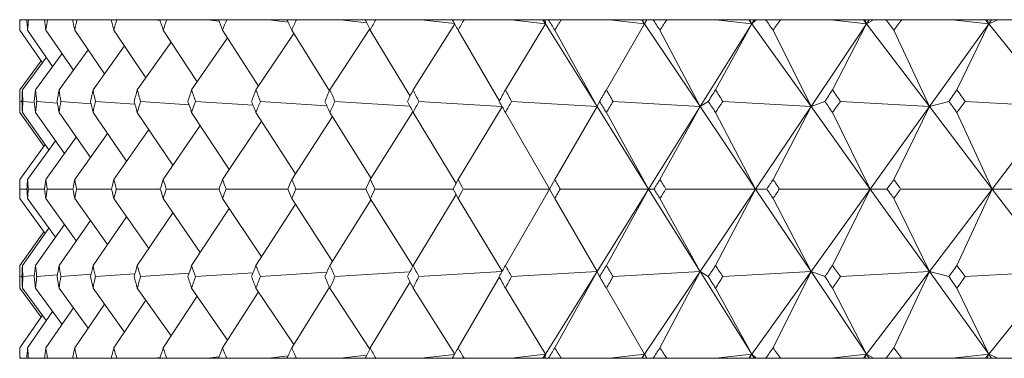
# Model space of a CAD drawing. Header units: inches. Extents: x 1.3 to 18.3, y 1.5 to 16.3.
# Tile 30 of 36: x 16.318 to 16.682, y 11.282 to 11.407. Entities that reach past the tile are written whole.
import ezdxf

# ---------------------------------------------------------------- set-up
doc = ezdxf.new("R2010")
doc.units = ezdxf.units.IN
doc.header["$MEASUREMENT"] = 0

msp = doc.modelspace()

# ---------------------------------------------------------------- linework, layer by layer
at = {"color": 7, "linetype": 'Continuous', "lineweight": 15}
for p, q in [((16.31823, 11.40742), (16.31811, 11.40742)), ((16.31823, 11.40742), (16.32073, 11.40742)), ((16.32135, 11.40742), (16.32073, 11.40742)), ((16.32135, 11.40742), (16.32725, 11.40742)), ((16.32837, 11.40742), (16.32725, 11.40742)), ((16.32837, 11.40742), (16.33764, 11.40742)), ((16.33926, 11.40742), (16.33764, 11.40742)), ((16.33926, 11.40742), (16.35186, 11.40742)), ((16.35397, 11.40742), (16.35186, 11.40742)), ((16.35397, 11.40742), (16.36813, 11.40742)), ((16.36994, 11.40718), (16.36813, 11.40742)), ((16.36813, 11.40742), (16.36986, 11.40742)), ((16.37244, 11.40742), (16.36986, 11.40742)), ((16.37244, 11.40742), (16.38736, 11.40742)), ((16.39179, 11.40684), (16.38736, 11.40742)), ((16.38736, 11.40742), (16.39155, 11.40742)), ((16.39461, 11.40742), (16.39155, 11.40742)), ((16.39461, 11.40742), (16.41022, 11.40742)), ((16.41728, 11.40653), (16.41022, 11.40742)), ((16.41022, 11.40742), (16.41687, 11.40742)), ((16.42038, 11.40742), (16.41687, 11.40742)), ((16.42038, 11.40742), (16.43662, 11.40742)), ((16.44631, 11.40624), (16.43662, 11.40742)), ((16.43662, 11.40742), (16.4457, 11.40742)), ((16.44966, 11.40742), (16.4457, 11.40742)), ((16.44966, 11.40742), (16.46647, 11.40742)), ((16.46348, 11.38157), (16.47884, 11.40585)), ((16.47877, 11.40597), (16.46647, 11.40742)), ((16.46647, 11.40742), (16.47793, 11.40742)), ((16.48232, 11.40742), (16.47793, 11.40742)), ((16.48232, 11.40742), (16.49963, 11.40742)), ((16.49758, 11.38157), (16.51238, 11.40595)), ((16.51238, 11.40595), (16.49963, 11.40742)), ((16.49963, 11.40742), (16.51146, 11.40742)), ((16.51146, 11.40742), (16.51238, 11.40595)), ((16.51146, 11.40742), (16.51156, 11.40742)), ((16.51156, 11.40742), (16.51238, 11.40595)), ((16.51156, 11.40742), (16.51233, 11.40742)), ((16.51238, 11.40595), (16.51233, 11.40742)), ((16.51233, 11.40742), (16.51344, 11.40742)), ((16.51238, 11.40595), (16.53146, 11.37541)), ((16.51824, 11.40742), (16.51344, 11.40742)), ((16.51824, 11.40742), (16.53599, 11.40742)), ((16.53488, 11.38157), (16.549, 11.40595)), ((16.549, 11.40595), (16.53599, 11.40742)), ((16.53599, 11.40742), (16.54801, 11.40742)), ((16.54801, 11.40742), (16.549, 11.40595)), ((16.54801, 11.40742), (16.54822, 11.40742)), ((16.54822, 11.40742), (16.549, 11.40595)), ((16.54822, 11.40742), (16.5498, 11.40742)), ((16.549, 11.40595), (16.5498, 11.40742)), ((16.549, 11.40595), (16.56953, 11.37541)), ((16.5498, 11.40742), (16.55209, 11.40742)), ((16.55728, 11.40742), (16.55209, 11.40742)), ((16.55728, 11.40742), (16.57539, 11.40742)), ((16.58861, 11.40595), (16.56953, 11.37541)), ((16.57523, 11.38157), (16.58861, 11.40595)), ((16.58861, 11.40595), (16.57539, 11.40742)), ((16.57539, 11.40742), (16.58755, 11.40742)), ((16.58755, 11.40742), (16.58861, 11.40595)), ((16.58755, 11.40742), (16.58787, 11.40742)), ((16.58787, 11.40742), (16.58861, 11.40595)), ((16.58787, 11.40742), (16.58953, 11.40742)), ((16.58861, 11.40595), (16.59026, 11.40742)), ((16.58953, 11.40742), (16.58861, 11.40595)), ((16.58861, 11.40595), (16.61053, 11.37541)), ((16.58953, 11.40742), (16.59026, 11.40742)), ((16.59026, 11.40742), (16.59372, 11.40742)), ((16.59928, 11.40742), (16.59372, 11.40742)), ((16.59928, 11.40742), (16.61768, 11.40742)), ((16.63106, 11.40595), (16.61053, 11.37541)), ((16.63106, 11.40595), (16.61768, 11.40742)), ((16.61768, 11.40742), (16.62994, 11.40742)), ((16.61847, 11.38157), (16.63106, 11.40595)), ((16.62994, 11.40742), (16.63106, 11.40595)), ((16.62994, 11.40742), (16.63037, 11.40742)), ((16.63037, 11.40742), (16.63106, 11.40595)), ((16.63037, 11.40742), (16.63205, 11.40742)), ((16.63106, 11.40595), (16.63355, 11.40742)), ((16.63205, 11.40742), (16.63106, 11.40595)), ((16.63106, 11.40595), (16.65427, 11.37541)), ((16.63205, 11.40742), (16.63355, 11.40742)), ((16.63355, 11.40742), (16.63817, 11.40742)), ((16.64408, 11.40742), (16.63817, 11.40742)), ((16.64408, 11.40742), (16.6627, 11.40742)), ((16.67619, 11.40595), (16.65427, 11.37541)), ((16.67619, 11.40595), (16.6627, 11.40742)), ((16.6627, 11.40742), (16.67501, 11.40742)), ((16.66443, 11.38157), (16.67619, 11.40595)), ((16.67501, 11.40742), (16.67619, 11.40595)), ((16.67501, 11.40742), (16.67554, 11.40742)), ((16.67554, 11.40742), (16.67619, 11.40595)), ((16.67554, 11.40742), (16.67724, 11.40742)), ((16.67619, 11.40595), (16.6795, 11.40742)), ((16.67724, 11.40742), (16.67619, 11.40595)), ((16.67619, 11.40595), (16.7006, 11.37541)), ((16.67724, 11.40742), (16.6795, 11.40742)), ((16.6795, 11.40742), (16.68526, 11.40742)), ((16.31816, 11.40362), (16.32651, 11.39155)), ((16.32103, 11.40362), (16.33029, 11.3902)), ((16.3278, 11.40362), (16.33794, 11.38882)), ((16.33844, 11.40362), (16.34942, 11.38742)), ((16.35291, 11.40362), (16.36468, 11.38598)), ((16.37114, 11.40362), (16.38367, 11.38448)), ((16.39307, 11.40362), (16.40631, 11.38292)), ((16.4054, 11.38157), (16.41943, 11.40231)), ((16.41862, 11.40362), (16.43255, 11.3812)), ((16.43271, 11.38157), (16.44745, 11.40404)), ((16.44767, 11.40362), (16.46235, 11.37921)), ((16.48012, 11.40362), (16.49534, 11.37732)), ((16.51584, 11.40362), (16.53146, 11.37541)), ((16.55468, 11.40362), (16.56953, 11.37541)), ((16.5965, 11.40362), (16.61053, 11.37541)), ((16.64112, 11.40362), (16.65427, 11.37541)), ((16.36156, 11.38157), (16.37405, 11.39918)), ((16.38165, 11.38157), (16.39493, 11.40071)), ((16.33264, 11.38157), (16.3434, 11.3963)), ((16.3452, 11.38157), (16.35685, 11.39772)), ((16.32606, 11.39219), (16.31819, 11.38157)), ((16.31911, 11.38157), (16.32798, 11.39355)), ((16.32393, 11.38157), (16.33377, 11.39491)), ((16.31893, 11.37714), (16.31813, 11.37721)), ((16.32354, 11.37685), (16.3193, 11.37721)), ((16.33207, 11.3766), (16.32438, 11.37721)), ((16.34446, 11.37638), (16.33334, 11.37721)), ((16.36069, 11.37619), (16.34614, 11.37721)), ((16.38067, 11.37601), (16.36274, 11.37721)), ((16.40432, 11.37585), (16.38307, 11.37721)), ((16.43155, 11.37569), (16.40706, 11.37721)), ((16.46226, 11.37555), (16.4346, 11.37721)), ((16.49631, 11.37542), (16.46558, 11.37721)), ((16.53146, 11.37541), (16.49989, 11.37721)), ((16.53146, 11.37541), (16.53237, 11.37721)), ((16.56953, 11.37541), (16.53739, 11.37721)), ((16.56953, 11.37541), (16.57253, 11.37721)), ((16.61053, 11.37541), (16.57793, 11.37721)), ((16.61053, 11.37541), (16.61559, 11.37721)), ((16.65427, 11.37541), (16.62135, 11.37721)), ((16.65427, 11.37541), (16.66138, 11.37721)), ((16.7006, 11.37541), (16.66749, 11.37721)), ((16.32703, 11.3607), (16.31819, 11.37321)), ((16.3289, 11.35934), (16.31911, 11.37321)), ((16.33464, 11.35797), (16.32393, 11.37321)), ((16.34422, 11.35659), (16.33264, 11.37321)), ((16.35761, 11.35516), (16.3452, 11.37321)), ((16.37475, 11.3537), (16.36156, 11.37321)), ((16.39557, 11.35217), (16.38165, 11.37321)), ((16.42, 11.35056), (16.4054, 11.37321)), ((16.44794, 11.34885), (16.43271, 11.37321)), ((16.44767, 11.34843), (16.46338, 11.37341)), ((16.47933, 11.34693), (16.46348, 11.37321)), ((16.48012, 11.34843), (16.49638, 11.3753)), ((16.51389, 11.34504), (16.49758, 11.37321)), ((16.51584, 11.34843), (16.53146, 11.37541)), ((16.53146, 11.37541), (16.5505, 11.34492)), ((16.5505, 11.34492), (16.53488, 11.37321)), ((16.56953, 11.37541), (16.5505, 11.34492)), ((16.55468, 11.34843), (16.56953, 11.37541)), ((16.56953, 11.37541), (16.59003, 11.34492)), ((16.59003, 11.34492), (16.57523, 11.37321)), ((16.61053, 11.37541), (16.59003, 11.34492)), ((16.5965, 11.34843), (16.61053, 11.37541)), ((16.61053, 11.37541), (16.6324, 11.34492)), ((16.6324, 11.34492), (16.61847, 11.37321)), ((16.65427, 11.37541), (16.6324, 11.34492)), ((16.64112, 11.34843), (16.65427, 11.37541)), ((16.65427, 11.37541), (16.67743, 11.34492)), ((16.67743, 11.34492), (16.66443, 11.37321)), ((16.7006, 11.37541), (16.67743, 11.34492)), ((16.39307, 11.34843), (16.40748, 11.36998)), ((16.41862, 11.34843), (16.4337, 11.37163)), ((16.35291, 11.34843), (16.36581, 11.36692)), ((16.37114, 11.34843), (16.38483, 11.36841)), ((16.32103, 11.34843), (16.33132, 11.36269)), ((16.3278, 11.34843), (16.33901, 11.36407)), ((16.33844, 11.34843), (16.35052, 11.36547)), ((16.31816, 11.34843), (16.3275, 11.36133)), ((16.51584, 11.34843), (16.51382, 11.34492)), ((16.32078, 11.34492), (16.31821, 11.34492)), ((16.32734, 11.34492), (16.3213, 11.34492)), ((16.33777, 11.34492), (16.32828, 11.34492)), ((16.35203, 11.34492), (16.33913, 11.34492)), ((16.37006, 11.34492), (16.3538, 11.34492)), ((16.3918, 11.34492), (16.37223, 11.34492)), ((16.41715, 11.34492), (16.39436, 11.34492)), ((16.44601, 11.34492), (16.4201, 11.34492)), ((16.47828, 11.34492), (16.44934, 11.34492)), ((16.51382, 11.34492), (16.48197, 11.34492)), ((16.51389, 11.34481), (16.49758, 11.31664)), ((16.51382, 11.34492), (16.51584, 11.34142)), ((16.5505, 11.34492), (16.51786, 11.34492)), ((16.53146, 11.31444), (16.5505, 11.34492)), ((16.5505, 11.34492), (16.53488, 11.31664)), ((16.56953, 11.31444), (16.5505, 11.34492)), ((16.5505, 11.34492), (16.5525, 11.34492)), ((16.59003, 11.34492), (16.55687, 11.34492)), ((16.56953, 11.31444), (16.59003, 11.34492)), ((16.59003, 11.34492), (16.57523, 11.31664)), ((16.61053, 11.31444), (16.59003, 11.34492)), ((16.59003, 11.34492), (16.59416, 11.34492)), ((16.6324, 11.34492), (16.59884, 11.34492)), ((16.61053, 11.31444), (16.6324, 11.34492)), ((16.6324, 11.34492), (16.61847, 11.31664)), ((16.65427, 11.31444), (16.6324, 11.34492)), ((16.6324, 11.34492), (16.63864, 11.34492)), ((16.67743, 11.34492), (16.64361, 11.34492)), ((16.65427, 11.31444), (16.67743, 11.34492)), ((16.67743, 11.34492), (16.66443, 11.31664)), ((16.7006, 11.31444), (16.67743, 11.34492)), ((16.67743, 11.34492), (16.68576, 11.34492)), ((16.3275, 11.32852), (16.31816, 11.34142)), ((16.33132, 11.32716), (16.32103, 11.34142)), ((16.33901, 11.32578), (16.3278, 11.34142)), ((16.35052, 11.32438), (16.33844, 11.34142)), ((16.36581, 11.32293), (16.35291, 11.34142)), ((16.38483, 11.32144), (16.37114, 11.34142)), ((16.40748, 11.31987), (16.39307, 11.34142)), ((16.4337, 11.31822), (16.41862, 11.34142)), ((16.44794, 11.341), (16.43271, 11.31664)), ((16.46338, 11.31644), (16.44767, 11.34142)), ((16.47933, 11.34292), (16.46348, 11.31664)), ((16.49638, 11.31455), (16.48012, 11.34142)), ((16.53146, 11.31444), (16.51584, 11.34142)), ((16.56953, 11.31444), (16.55468, 11.34142)), ((16.61053, 11.31444), (16.5965, 11.34142)), ((16.65427, 11.31444), (16.64112, 11.34142)), ((16.39557, 11.33768), (16.38165, 11.31664)), ((16.42, 11.33929), (16.4054, 11.31664)), ((16.34422, 11.33326), (16.33264, 11.31664)), ((16.35761, 11.33469), (16.3452, 11.31664)), ((16.37475, 11.33615), (16.36156, 11.31664)), ((16.3289, 11.33051), (16.31911, 11.31664)), ((16.33464, 11.33188), (16.32393, 11.31664)), ((16.32703, 11.32915), (16.31819, 11.31664)), ((16.31813, 11.31264), (16.31893, 11.31271)), ((16.3193, 11.31264), (16.32354, 11.313)), ((16.32438, 11.31264), (16.33207, 11.31325)), ((16.33334, 11.31264), (16.34446, 11.31347)), ((16.34614, 11.31264), (16.36069, 11.31366)), ((16.36274, 11.31264), (16.38067, 11.31384)), ((16.38307, 11.31264), (16.40432, 11.314)), ((16.40706, 11.31264), (16.43155, 11.31416)), ((16.4346, 11.31264), (16.46226, 11.3143)), ((16.46558, 11.31264), (16.49631, 11.31443)), ((16.49534, 11.31253), (16.48012, 11.28623)), ((16.49989, 11.31264), (16.53146, 11.31444)), ((16.51238, 11.2839), (16.53146, 11.31444)), ((16.53146, 11.31444), (16.51584, 11.28623)), ((16.53237, 11.31264), (16.53146, 11.31444)), ((16.53739, 11.31264), (16.56953, 11.31444)), ((16.549, 11.2839), (16.56953, 11.31444)), ((16.56953, 11.31444), (16.55468, 11.28623)), ((16.57253, 11.31264), (16.56953, 11.31444)), ((16.58861, 11.2839), (16.56953, 11.31444)), ((16.57793, 11.31264), (16.61053, 11.31444)), ((16.58861, 11.2839), (16.61053, 11.31444)), ((16.61053, 11.31444), (16.5965, 11.28623)), ((16.61559, 11.31264), (16.61053, 11.31444)), ((16.63106, 11.2839), (16.61053, 11.31444)), ((16.62135, 11.31264), (16.65427, 11.31444)), ((16.63106, 11.2839), (16.65427, 11.31444)), ((16.65427, 11.31444), (16.64112, 11.28623)), ((16.66138, 11.31264), (16.65427, 11.31444)), ((16.67619, 11.2839), (16.65427, 11.31444)), ((16.66749, 11.31264), (16.7006, 11.31444)), ((16.67619, 11.2839), (16.7006, 11.31444)), ((16.31819, 11.30828), (16.32606, 11.29766)), ((16.32798, 11.2963), (16.31911, 11.30828)), ((16.33377, 11.29494), (16.32393, 11.30828)), ((16.3434, 11.29355), (16.33264, 11.30828)), ((16.35685, 11.29213), (16.3452, 11.30828)), ((16.37405, 11.29067), (16.36156, 11.30828)), ((16.39493, 11.28914), (16.38165, 11.30828)), ((16.41943, 11.28754), (16.4054, 11.30828)), ((16.43255, 11.30865), (16.41862, 11.28623)), ((16.44745, 11.28581), (16.43271, 11.30828)), ((16.46235, 11.31064), (16.44767, 11.28623)), ((16.47884, 11.284), (16.46348, 11.30828)), ((16.51238, 11.2839), (16.49758, 11.30828)), ((16.549, 11.2839), (16.53488, 11.30828)), ((16.58861, 11.2839), (16.57523, 11.30828)), ((16.63106, 11.2839), (16.61847, 11.30828)), ((16.67619, 11.2839), (16.66443, 11.30828)), ((16.38367, 11.30537), (16.37114, 11.28623)), ((16.40631, 11.30693), (16.39307, 11.28623)), ((16.33794, 11.30103), (16.3278, 11.28623)), ((16.34942, 11.30243), (16.33844, 11.28623)), ((16.36468, 11.30387), (16.35291, 11.28623)), ((16.32651, 11.2983), (16.31816, 11.28623)), ((16.33029, 11.29965), (16.32103, 11.28623)), ((16.31823, 11.28242), (16.31811, 11.28242)), ((16.31823, 11.28242), (16.32073, 11.28242)), ((16.32135, 11.28242), (16.32073, 11.28242)), ((16.32135, 11.28242), (16.32725, 11.28242)), ((16.32837, 11.28242), (16.32725, 11.28242)), ((16.32837, 11.28242), (16.33764, 11.28242)), ((16.33926, 11.28242), (16.33764, 11.28242)), ((16.33926, 11.28242), (16.35186, 11.28242)), ((16.35397, 11.28242), (16.35186, 11.28242)), ((16.35397, 11.28242), (16.36813, 11.28242)), ((16.36813, 11.28242), (16.36994, 11.28267)), ((16.36813, 11.28242), (16.36986, 11.28242)), ((16.37244, 11.28242), (16.36986, 11.28242)), ((16.37244, 11.28242), (16.38736, 11.28242)), ((16.38736, 11.28242), (16.39179, 11.28301)), ((16.38736, 11.28242), (16.39155, 11.28242)), ((16.39461, 11.28242), (16.39155, 11.28242)), ((16.39461, 11.28242), (16.41022, 11.28242)), ((16.41022, 11.28242), (16.41728, 11.28332)), ((16.41022, 11.28242), (16.41687, 11.28242)), ((16.42038, 11.28242), (16.41687, 11.28242)), ((16.42038, 11.28242), (16.43662, 11.28242)), ((16.43662, 11.28242), (16.44631, 11.28361)), ((16.43662, 11.28242), (16.4457, 11.28242)), ((16.44966, 11.28242), (16.4457, 11.28242)), ((16.44966, 11.28242), (16.46647, 11.28242)), ((16.46647, 11.28242), (16.47877, 11.28388)), ((16.46647, 11.28242), (16.47793, 11.28242)), ((16.48232, 11.28242), (16.47793, 11.28242)), ((16.48232, 11.28242), (16.49963, 11.28242)), ((16.49963, 11.28242), (16.51238, 11.2839)), ((16.49963, 11.28242), (16.51146, 11.28242)), ((16.51146, 11.28242), (16.51238, 11.2839)), ((16.51146, 11.28242), (16.51156, 11.28242)), ((16.51238, 11.2839), (16.51156, 11.28242)), ((16.51156, 11.28242), (16.51233, 11.28242)), ((16.51233, 11.28242), (16.51238, 11.2839)), ((16.51233, 11.28242), (16.51344, 11.28242)), ((16.51824, 11.28242), (16.51344, 11.28242)), ((16.51824, 11.28242), (16.53599, 11.28242)), ((16.53599, 11.28242), (16.549, 11.2839)), ((16.53599, 11.28242), (16.54801, 11.28242)), ((16.54801, 11.28242), (16.549, 11.2839)), ((16.54801, 11.28242), (16.54822, 11.28242)), ((16.549, 11.2839), (16.54822, 11.28242)), ((16.54822, 11.28242), (16.5498, 11.28242)), ((16.5498, 11.28242), (16.549, 11.2839)), ((16.5498, 11.28242), (16.55209, 11.28242)), ((16.55728, 11.28242), (16.55209, 11.28242)), ((16.55728, 11.28242), (16.57539, 11.28242)), ((16.57539, 11.28242), (16.58861, 11.2839)), ((16.57539, 11.28242), (16.58755, 11.28242)), ((16.58755, 11.28242), (16.58861, 11.2839)), ((16.58755, 11.28242), (16.58787, 11.28242)), ((16.58861, 11.2839), (16.58787, 11.28242)), ((16.58787, 11.28242), (16.58953, 11.28242)), ((16.59026, 11.28242), (16.58861, 11.2839)), ((16.58953, 11.28242), (16.58861, 11.2839)), ((16.58953, 11.28242), (16.59026, 11.28242)), ((16.59026, 11.28242), (16.59372, 11.28242)), ((16.59928, 11.28242), (16.59372, 11.28242)), ((16.59928, 11.28242), (16.61768, 11.28242)), ((16.61768, 11.28242), (16.63106, 11.2839)), ((16.61768, 11.28242), (16.62994, 11.28242)), ((16.62994, 11.28242), (16.63106, 11.2839)), ((16.62994, 11.28242), (16.63037, 11.28242)), ((16.63106, 11.2839), (16.63037, 11.28242)), ((16.63037, 11.28242), (16.63205, 11.28242)), ((16.63355, 11.28242), (16.63106, 11.2839)), ((16.63205, 11.28242), (16.63106, 11.2839)), ((16.63205, 11.28242), (16.63355, 11.28242)), ((16.63355, 11.28242), (16.63817, 11.28242)), ((16.64408, 11.28242), (16.63817, 11.28242)), ((16.64408, 11.28242), (16.6627, 11.28242)), ((16.6627, 11.28242), (16.67619, 11.2839)), ((16.6627, 11.28242), (16.67501, 11.28242)), ((16.67501, 11.28242), (16.67619, 11.2839)), ((16.67501, 11.28242), (16.67554, 11.28242)), ((16.67619, 11.2839), (16.67554, 11.28242)), ((16.67554, 11.28242), (16.67724, 11.28242)), ((16.6795, 11.28242), (16.67619, 11.2839)), ((16.67724, 11.28242), (16.67619, 11.2839)), ((16.67724, 11.28242), (16.6795, 11.28242)), ((16.6795, 11.28242), (16.68526, 11.28242))]:
    msp.add_line(p, q, dxfattribs=at)
for centre, major_axis, ratio, start_param, end_param in [((17.30805, 9.97314), (-0.89594, 1.70031), 0.247712, 0.45023, 0.454272), ((17.30805, 9.97314), (-0.88538, 1.69913), 0.260688, 0.445009, 0.449051), ((17.30805, 9.97314), (-0.91624, 1.70282), 0.220214, 0.462082, 0.466123), ((17.30805, 9.97314), (-0.86084, 1.69669), 0.28817, 0.434844, 0.438886), ((17.30805, 9.97314), (-0.93385, 1.70526), 0.192741, 0.474861, 0.478902), ((17.30805, 9.97314), (-0.83316, 1.69445), 0.315584, 0.426078, 0.43012), ((17.30805, 9.97314), (-0.94891, 1.70754), 0.16531, 0.488414, 0.492456), ((17.30805, 9.97314), (-0.80209, 1.69253), 0.342857, 0.418949, 0.422991), ((17.30805, 9.97314), (-0.96151, 1.70959), 0.137928, 0.502604, 0.506645), ((17.30805, 9.97314), (-0.76735, 1.69108), 0.369893, 0.413727, 0.417769), ((17.30805, 9.97314), (-0.97174, 1.71136), 0.110596, 0.517306, 0.521348), ((17.30805, 9.97314), (-0.72858, 1.69021), 0.396562, 0.410717, 0.414758), ((17.30805, 9.97314), (-0.97966, 1.71279), 0.083309, 0.532408, 0.53645), ((17.30805, 9.97314), (-0.68539, 1.69008), 0.422693, 0.410255, 0.414297), ((17.30805, 9.97314), (-0.98533, 1.71384), 0.056059, 0.547804, 0.551845), ((17.30805, 9.97314), (-0.63732, 1.69079), 0.448062, 0.41271, 0.416751), ((17.30805, 9.97314), (-0.98876, 1.71449), 0.028835, 0.563394, 0.567436), ((17.30805, 9.97314), (-0.58391, 1.6924), 0.472389, 0.418461, 0.422502), ((17.30805, 9.97314), (-0.99, 1.71473), 0.001626, 0.579083, 0.583125), ((17.30805, 9.97314), (-0.52467, 1.69492), 0.495323, 0.427877, 0.431919), ((17.30805, 9.97314), (-0.98903, 1.71454), 0.025583, 5.684365, 5.688407), ((17.30805, 9.97314), (-0.45922, 1.69825), 0.516444, 0.44127, 0.445311), ((17.30805, 9.97314), (-0.98585, 1.71394), 0.052805, 5.668758, 5.6728), ((17.30805, 9.97314), (-0.38731, 1.70215), 0.535261, 0.458826, 0.462868), ((17.30805, 9.97314), (-0.98046, 1.71293), 0.080051, 5.653334, 5.657375), ((17.30805, 9.97314), (-0.309, 1.70625), 0.551233, 0.480524, 0.484565), ((17.30805, 9.97314), (-0.97281, 1.71155), 0.107333, 5.638191, 5.642233), ((17.30805, 9.97314), (-0.22481, 1.71004), 0.56381, 0.506035, 0.510077), ((17.30805, 12.71671), (0.86084, 1.69669), 0.28817, 2.608459, 2.612515), ((17.30805, 12.71671), (0.8728, 1.69782), 0.275208, 2.603824, 2.60788), ((17.30805, 12.71671), (0.83316, 1.69445), 0.315584, 2.617225, 2.621281), ((17.30805, 12.71671), (0.89594, 1.70031), 0.247712, 2.593073, 2.597129), ((17.30805, 12.71671), (0.80209, 1.69253), 0.342857, 2.624354, 2.62841), ((17.30805, 12.71671), (0.91624, 1.70282), 0.220214, 2.581222, 2.585277), ((17.30805, 12.71671), (0.76735, 1.69108), 0.369893, 2.629576, 2.633632), ((17.30805, 12.71671), (0.93385, 1.70526), 0.192741, 2.568442, 2.572498), ((17.30805, 12.71671), (0.72858, 1.69021), 0.396562, 2.632586, 2.636642), ((17.30805, 12.71671), (0.94891, 1.70754), 0.16531, 2.554889, 2.558945), ((17.30805, 12.71671), (0.68539, 1.69008), 0.422693, 2.633048, 2.637104), ((17.30805, 12.71671), (0.96151, 1.70959), 0.137928, 2.5407, 2.544755), ((17.30805, 12.71671), (0.63732, 1.69079), 0.448062, 2.630594, 2.634649), ((17.30805, 12.71671), (0.97174, 1.71136), 0.110596, 2.525997, 2.530053), ((17.30805, 12.71671), (0.58391, 1.6924), 0.472389, 2.624843, 2.628898), ((17.30805, 12.71671), (0.97966, 1.71279), 0.083309, 2.510895, 2.514951), ((17.30805, 12.71671), (0.52467, 1.69492), 0.495323, 2.615426, 2.619482), ((17.30805, 12.71671), (0.98533, 1.71384), 0.056059, 2.4955, 2.499555), ((17.30805, 12.71671), (0.45922, 1.69825), 0.516444, 2.602034, 2.606089), ((17.30805, 12.71671), (0.98876, 1.71449), 0.028835, 2.479909, 2.483965), ((17.30805, 12.71671), (0.38731, 1.70215), 0.535261, 2.584477, 2.588533), ((17.30805, 12.71671), (0.99, 1.71473), 0.001626, 2.46422, 2.468276), ((17.30805, 12.71671), (0.309, 1.70625), 0.551233, 2.562779, 2.566835), ((17.30805, 12.71671), (0.98903, 1.71454), 0.025583, 3.830605, 3.834661), ((17.30805, 12.71671), (0.22481, 1.71004), 0.56381, 2.537268, 2.541324), ((17.30805, 12.71671), (0.98585, 1.71394), 0.052805, 3.846212, 3.850268), ((17.30805, 12.71671), (0.13582, 1.71297), 0.57248, 2.508641, 2.512697), ((17.30805, 12.71671), (0.98046, 1.71293), 0.080051, 3.861636, 3.865692), ((17.30805, 12.71671), (0.04367, 1.71455), 0.576851, 2.477972, 2.482027), ((17.30805, 9.97314), (-0.88538, 1.69913), 0.260688, 0.476411, 0.480466), ((17.30805, 9.97314), (-0.89594, 1.70031), 0.247712, 0.481632, 0.485688), ((17.30805, 9.97314), (-0.86084, 1.69669), 0.28817, 0.466246, 0.470302), ((17.30805, 9.97314), (-0.91624, 1.70282), 0.220214, 0.493483, 0.497539), ((17.30805, 9.97314), (-0.83316, 1.69445), 0.315584, 0.45748, 0.461536), ((17.30805, 9.97314), (-0.93385, 1.70526), 0.192741, 0.506263, 0.510318), ((17.30805, 9.97314), (-0.80209, 1.69253), 0.342857, 0.450351, 0.454407), ((17.30805, 9.97314), (-0.94891, 1.70754), 0.16531, 0.519816, 0.523871), ((17.30805, 9.97314), (-0.76735, 1.69108), 0.369893, 0.445129, 0.449185), ((17.30805, 9.97314), (-0.96151, 1.70959), 0.137928, 0.534005, 0.538061), ((17.30805, 9.97314), (-0.72858, 1.69021), 0.396562, 0.442118, 0.446174), ((17.30805, 9.97314), (-0.97174, 1.71136), 0.110596, 0.548708, 0.552764), ((17.30805, 9.97314), (-0.68539, 1.69008), 0.422693, 0.441657, 0.445713), ((17.30805, 9.97314), (-0.97966, 1.71279), 0.083309, 0.56381, 0.567866), ((17.30805, 9.97314), (-0.63732, 1.69079), 0.448062, 0.444111, 0.448167), ((17.30805, 9.97314), (-0.98533, 1.71384), 0.056059, 0.579205, 0.583261), ((17.30805, 9.97314), (-0.58391, 1.6924), 0.472389, 0.449862, 0.453918), ((17.30805, 9.97314), (-0.98876, 1.71449), 0.028835, 0.594796, 0.598852), ((17.30805, 9.97314), (-0.52467, 1.69492), 0.495323, 0.459279, 0.463334), ((17.30805, 9.97314), (-0.99, 1.71473), 0.001626, 0.610485, 0.614541), ((17.30805, 9.97314), (-0.45922, 1.69825), 0.516444, 0.472671, 0.476727), ((17.30805, 9.97314), (-0.98903, 1.71454), 0.025583, 5.652949, 5.657005), ((17.30805, 9.97314), (-0.38731, 1.70215), 0.535261, 0.490228, 0.494284), ((17.30805, 9.97314), (-0.98585, 1.71394), 0.052805, 5.637342, 5.641398), ((17.30805, 9.97314), (-0.309, 1.70625), 0.551233, 0.511925, 0.515981), ((17.30805, 9.97314), (-0.98046, 1.71293), 0.080051, 5.621918, 5.625974), ((17.30805, 9.97314), (-0.22481, 1.71004), 0.56381, 0.537437, 0.541493), ((17.30805, 9.97314), (-0.97281, 1.71155), 0.107333, 5.606775, 5.610831), ((17.30805, 9.97314), (-0.13582, 1.71297), 0.57248, 0.566064, 0.57012), ((17.30805, 12.71671), (0.8728, 1.69782), 0.275208, 2.63524, 2.638637), ((17.30805, 12.71671), (0.86084, 1.69669), 0.28817, 2.639875, 2.643273), ((17.30805, 12.71671), (0.89594, 1.70031), 0.247712, 2.624489, 2.627886), ((17.30805, 12.71671), (0.83316, 1.69445), 0.315584, 2.648641, 2.652038), ((17.30805, 12.71671), (0.91624, 1.70282), 0.220214, 2.612637, 2.616035), ((17.30805, 12.71671), (0.80209, 1.69253), 0.342857, 2.65577, 2.659167), ((17.30805, 12.71671), (0.93385, 1.70526), 0.192741, 2.599858, 2.603256), ((17.30805, 12.71671), (0.76735, 1.69108), 0.369893, 2.660992, 2.664389), ((17.30805, 12.71671), (0.94891, 1.70754), 0.16531, 2.586305, 2.589703), ((17.30805, 12.71671), (0.72858, 1.69021), 0.396562, 2.664002, 2.6674), ((17.30805, 12.71671), (0.96151, 1.70959), 0.137928, 2.572115, 2.575513), ((17.30805, 12.71671), (0.68539, 1.69008), 0.422693, 2.664464, 2.667861), ((17.30805, 12.71671), (0.97174, 1.71136), 0.110596, 2.557413, 2.56081), ((17.30805, 12.71671), (0.63732, 1.69079), 0.448062, 2.662009, 2.665407), ((17.30805, 12.71671), (0.97966, 1.71279), 0.083309, 2.542311, 2.545709), ((17.30805, 12.71671), (0.58391, 1.6924), 0.472389, 2.656258, 2.659656), ((17.30805, 12.71671), (0.98533, 1.71384), 0.056059, 2.526915, 2.530313), ((17.30805, 12.71671), (0.52467, 1.69492), 0.495323, 2.646842, 2.65024), ((17.30805, 12.71671), (0.98876, 1.71449), 0.028835, 2.511325, 2.514722), ((17.30805, 12.71671), (0.45922, 1.69825), 0.516444, 2.633449, 2.636847), ((17.30805, 12.71671), (0.38731, 1.70215), 0.535261, 2.615893, 2.61929), ((17.30805, 12.71671), (0.98903, 1.71454), 0.025583, 3.799847, 3.803245), ((17.30805, 12.71671), (0.309, 1.70625), 0.551233, 2.594195, 2.597593), ((17.30805, 12.71671), (0.98585, 1.71394), 0.052805, 3.815455, 3.818852), ((17.30805, 12.71671), (0.22481, 1.71004), 0.56381, 2.568684, 2.572081), ((17.30805, 12.71671), (0.98046, 1.71293), 0.080051, 3.830879, 3.834276), ((17.30805, 12.71671), (0.13582, 1.71297), 0.57248, 2.540057, 2.543454), ((17.30805, 9.97314), (-0.8728, 1.69782), 0.275208, 0.502955, 0.506353), ((17.30805, 9.97314), (-0.86084, 1.69669), 0.28817, 0.49832, 0.501717), ((17.30805, 9.97314), (-0.89594, 1.70031), 0.247712, 0.513706, 0.517104), ((17.30805, 9.97314), (-0.83316, 1.69445), 0.315584, 0.489554, 0.492952), ((17.30805, 9.97314), (-0.91624, 1.70282), 0.220214, 0.525558, 0.528955), ((17.30805, 9.97314), (-0.80209, 1.69253), 0.342857, 0.482426, 0.485823), ((17.30805, 9.97314), (-0.93385, 1.70526), 0.192741, 0.538337, 0.541734), ((17.30805, 9.97314), (-0.76735, 1.69108), 0.369893, 0.477204, 0.480601), ((17.30805, 9.97314), (-0.94891, 1.70754), 0.16531, 0.55189, 0.555287), ((17.30805, 9.97314), (-0.72858, 1.69021), 0.396562, 0.474193, 0.47759), ((17.30805, 9.97314), (-0.96151, 1.70959), 0.137928, 0.56608, 0.569477), ((17.30805, 9.97314), (-0.68539, 1.69008), 0.422693, 0.473731, 0.477129), ((17.30805, 9.97314), (-0.97174, 1.71136), 0.110596, 0.580782, 0.58418), ((17.30805, 9.97314), (-0.63732, 1.69079), 0.448062, 0.476186, 0.479583), ((17.30805, 9.97314), (-0.97966, 1.71279), 0.083309, 0.595884, 0.599281), ((17.30805, 9.97314), (-0.58391, 1.6924), 0.472389, 0.481937, 0.485334), ((17.30805, 9.97314), (-0.98533, 1.71384), 0.056059, 0.61128, 0.614677), ((17.30805, 9.97314), (-0.52467, 1.69492), 0.495323, 0.491353, 0.49475), ((17.30805, 9.97314), (-0.98876, 1.71449), 0.028835, 0.62687, 0.630268), ((17.30805, 9.97314), (-0.45922, 1.69825), 0.516444, 0.504746, 0.508143), ((17.30805, 9.97314), (-0.38731, 1.70215), 0.535261, 0.522303, 0.5257), ((17.30805, 9.97314), (-0.98903, 1.71454), 0.025583, 5.621533, 5.624931), ((17.30805, 9.97314), (-0.309, 1.70625), 0.551233, 0.544, 0.547397), ((17.30805, 9.97314), (-0.98585, 1.71394), 0.052805, 5.605926, 5.609323), ((17.30805, 9.97314), (-0.22481, 1.71004), 0.56381, 0.569511, 0.572909), ((17.30805, 9.97314), (-0.98046, 1.71293), 0.080051, 5.590502, 5.593899), ((17.30805, 9.97314), (-0.13582, 1.71297), 0.57248, 0.598139, 0.601536), ((17.30805, 12.71671), (0.88538, 1.69913), 0.260688, 2.661126, 2.665182), ((17.30805, 12.71671), (0.89594, 1.70031), 0.247712, 2.655905, 2.659961), ((17.30805, 12.71671), (0.86084, 1.69669), 0.28817, 2.671291, 2.675347), ((17.30805, 12.71671), (0.91624, 1.70282), 0.220214, 2.644053, 2.648109), ((17.30805, 12.71671), (0.83316, 1.69445), 0.315584, 2.680057, 2.684113), ((17.30805, 12.71671), (0.93385, 1.70526), 0.192741, 2.631274, 2.63533), ((17.30805, 12.71671), (0.80209, 1.69253), 0.342857, 2.687186, 2.691242), ((17.30805, 12.71671), (0.94891, 1.70754), 0.16531, 2.617721, 2.621777), ((17.30805, 12.71671), (0.76735, 1.69108), 0.369893, 2.692408, 2.696464), ((17.30805, 12.71671), (0.96151, 1.70959), 0.137928, 2.603531, 2.607587), ((17.30805, 12.71671), (0.72858, 1.69021), 0.396562, 2.695418, 2.699474), ((17.30805, 12.71671), (0.97174, 1.71136), 0.110596, 2.588829, 2.592885), ((17.30805, 12.71671), (0.68539, 1.69008), 0.422693, 2.69588, 2.699936), ((17.30805, 12.71671), (0.97966, 1.71279), 0.083309, 2.573727, 2.577783), ((17.30805, 12.71671), (0.63732, 1.69079), 0.448062, 2.693425, 2.697481), ((17.30805, 12.71671), (0.98533, 1.71384), 0.056059, 2.558331, 2.562387), ((17.30805, 12.71671), (0.58391, 1.6924), 0.472389, 2.687674, 2.69173), ((17.30805, 12.71671), (0.98876, 1.71449), 0.028835, 2.542741, 2.546797), ((17.30805, 12.71671), (0.52467, 1.69492), 0.495323, 2.678258, 2.682314), ((17.30805, 12.71671), (0.99, 1.71473), 0.001626, 2.527051, 2.531107), ((17.30805, 12.71671), (0.45922, 1.69825), 0.516444, 2.664865, 2.668921), ((17.30805, 12.71671), (0.98903, 1.71454), 0.025583, 3.767773, 3.771829), ((17.30805, 12.71671), (0.38731, 1.70215), 0.535261, 2.647309, 2.651365), ((17.30805, 12.71671), (0.98585, 1.71394), 0.052805, 3.78338, 3.787436), ((17.30805, 12.71671), (0.309, 1.70625), 0.551233, 2.625611, 2.629667), ((17.30805, 12.71671), (0.98046, 1.71293), 0.080051, 3.798804, 3.80286), ((17.30805, 12.71671), (0.22481, 1.71004), 0.56381, 2.6001, 2.604156), ((17.30805, 12.71671), (0.97281, 1.71155), 0.107333, 3.813947, 3.818003), ((17.30805, 12.71671), (0.13582, 1.71297), 0.57248, 2.571472, 2.575528), ((17.30805, 9.97314), (-0.86084, 1.69669), 0.28817, 0.529077, 0.533133), ((17.30805, 9.97314), (-0.8728, 1.69782), 0.275208, 0.533713, 0.537769), ((17.30805, 9.97314), (-0.83316, 1.69445), 0.315584, 0.520312, 0.524368), ((17.30805, 9.97314), (-0.89594, 1.70031), 0.247712, 0.544464, 0.548519), ((17.30805, 9.97314), (-0.80209, 1.69253), 0.342857, 0.513183, 0.517239), ((17.30805, 9.97314), (-0.91624, 1.70282), 0.220214, 0.556315, 0.560371), ((17.30805, 9.97314), (-0.76735, 1.69108), 0.369893, 0.507961, 0.512017), ((17.30805, 9.97314), (-0.93385, 1.70526), 0.192741, 0.569094, 0.57315), ((17.30805, 9.97314), (-0.72858, 1.69021), 0.396562, 0.50495, 0.509006), ((17.30805, 9.97314), (-0.94891, 1.70754), 0.16531, 0.582647, 0.586703), ((17.30805, 9.97314), (-0.68539, 1.69008), 0.422693, 0.504489, 0.508545), ((17.30805, 9.97314), (-0.96151, 1.70959), 0.137928, 0.596837, 0.600893), ((17.30805, 9.97314), (-0.63732, 1.69079), 0.448062, 0.506943, 0.510999), ((17.30805, 9.97314), (-0.97174, 1.71136), 0.110596, 0.61154, 0.615596), ((17.30805, 9.97314), (-0.58391, 1.6924), 0.472389, 0.512694, 0.51675), ((17.30805, 9.97314), (-0.97966, 1.71279), 0.083309, 0.626641, 0.630697), ((17.30805, 9.97314), (-0.52467, 1.69492), 0.495323, 0.52211, 0.526166), ((17.30805, 9.97314), (-0.98533, 1.71384), 0.056059, 0.642037, 0.646093), ((17.30805, 9.97314), (-0.45922, 1.69825), 0.516444, 0.535503, 0.539559), ((17.30805, 9.97314), (-0.98876, 1.71449), 0.028835, 0.657628, 0.661684), ((17.30805, 9.97314), (-0.38731, 1.70215), 0.535261, 0.55306, 0.557116), ((17.30805, 9.97314), (-0.99, 1.71473), 0.001626, 0.673317, 0.677373), ((17.30805, 9.97314), (-0.309, 1.70625), 0.551233, 0.574757, 0.578813), ((17.30805, 9.97314), (-0.98903, 1.71454), 0.025583, 5.590117, 5.594173), ((17.30805, 9.97314), (-0.22481, 1.71004), 0.56381, 0.600269, 0.604325), ((17.30805, 9.97314), (-0.98585, 1.71394), 0.052805, 5.57451, 5.578566), ((17.30805, 9.97314), (-0.13582, 1.71297), 0.57248, 0.628896, 0.632952), ((17.30805, 9.97314), (-0.98046, 1.71293), 0.080051, 5.559086, 5.563142), ((17.30805, 9.97314), (-0.04367, 1.71455), 0.576851, 0.659565, 0.663621), ((17.30805, 12.71671), (0.89594, 1.70031), 0.247712, 2.687321, 2.691363), ((17.30805, 12.71671), (0.88538, 1.69913), 0.260688, 2.692542, 2.696584), ((17.30805, 12.71671), (0.91624, 1.70282), 0.220214, 2.675469, 2.679511), ((17.30805, 12.71671), (0.86084, 1.69669), 0.28817, 2.702707, 2.706749), ((17.30805, 12.71671), (0.93385, 1.70526), 0.192741, 2.66269, 2.666732), ((17.30805, 12.71671), (0.83316, 1.69445), 0.315584, 2.711473, 2.715515), ((17.30805, 12.71671), (0.94891, 1.70754), 0.16531, 2.649137, 2.653179), ((17.30805, 12.71671), (0.80209, 1.69253), 0.342857, 2.718602, 2.722643), ((17.30805, 12.71671), (0.96151, 1.70959), 0.137928, 2.634947, 2.638989), ((17.30805, 12.71671), (0.76735, 1.69108), 0.369893, 2.723824, 2.727865), ((17.30805, 12.71671), (0.97174, 1.71136), 0.110596, 2.620245, 2.624287), ((17.30805, 12.71671), (0.72858, 1.69021), 0.396562, 2.726834, 2.730876), ((17.30805, 12.71671), (0.97966, 1.71279), 0.083309, 2.605143, 2.609185), ((17.30805, 12.71671), (0.68539, 1.69008), 0.422693, 2.727296, 2.731337), ((17.30805, 12.71671), (0.98533, 1.71384), 0.056059, 2.589747, 2.593789), ((17.30805, 12.71671), (0.63732, 1.69079), 0.448062, 2.724841, 2.728883), ((17.30805, 12.71671), (0.98876, 1.71449), 0.028835, 2.574157, 2.578199), ((17.30805, 12.71671), (0.58391, 1.6924), 0.472389, 2.71909, 2.723132), ((17.30805, 12.71671), (0.99, 1.71473), 0.001626, 2.558467, 2.562509), ((17.30805, 12.71671), (0.52467, 1.69492), 0.495323, 2.709674, 2.713716), ((17.30805, 12.71671), (0.98903, 1.71454), 0.025583, 3.736371, 3.740413), ((17.30805, 12.71671), (0.45922, 1.69825), 0.516444, 2.696281, 2.700323), ((17.30805, 12.71671), (0.98585, 1.71394), 0.052805, 3.751978, 3.75602), ((17.30805, 12.71671), (0.38731, 1.70215), 0.535261, 2.678725, 2.682766), ((17.30805, 12.71671), (0.98046, 1.71293), 0.080051, 3.767403, 3.771444), ((17.30805, 12.71671), (0.309, 1.70625), 0.551233, 2.657027, 2.661069), ((17.30805, 12.71671), (0.97281, 1.71155), 0.107333, 3.782545, 3.786587), ((17.30805, 12.71671), (0.22481, 1.71004), 0.56381, 2.631516, 2.635557)]:
    msp.add_ellipse(centre, major_axis=major_axis, ratio=ratio, start_param=start_param, end_param=end_param, dxfattribs=at)

doc.saveas('drawing.dxf')
